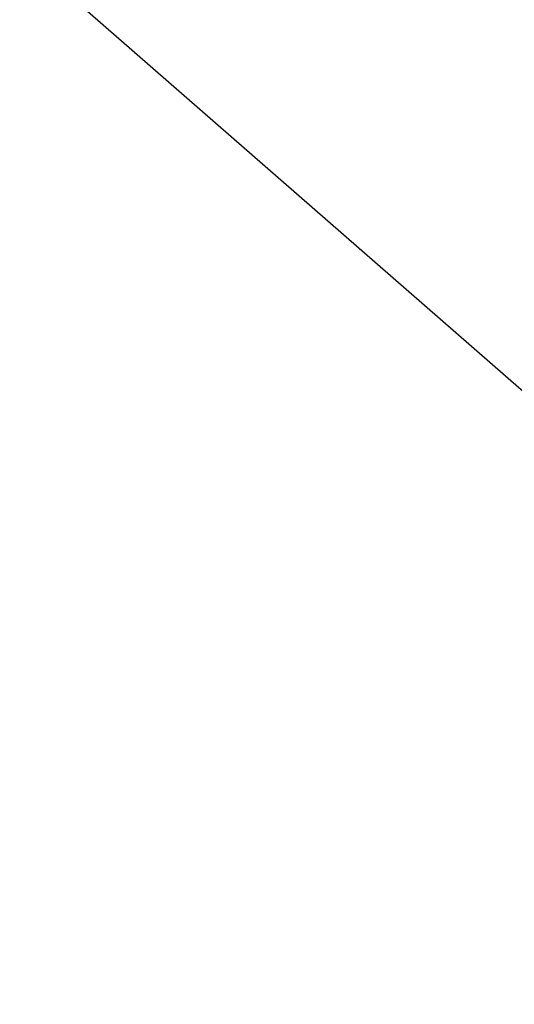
# Model space of a CAD drawing. Extents: x 0 to 457, y -4 to 453.
# Tile 133 of 256: x 129.77728 to 129.7794, y 126.96218 to 126.9664. Entities that reach past the tile are written whole.
import ezdxf

# ---------------------------------------------------------------- set-up
doc = ezdxf.new("R2010")
doc.units = 0
doc.layers.get('0').update_dxf_attribs({"color": 13, "linetype": 'CONTINUOUS'})

# ---------------------------------------------------------------- blocks, each defined once
blk = doc.blocks.new('GROUP_16')
blk.add_line((47.005751, 60.939053, 7.581079), (41.324106, 62.056829, 7.581079))
mesh = blk.add_polyface()
corners = [(48.695822, 65.952335, 68.567031), (51.833982, 57.831807, 73.41822), (46.792033, 60.305098, 73.41822), (55.134513, 62.793882, 68.567031)]
mesh.append_faces([[corners[k] for k in face] for face in [(0, 1, 2), (1, 0, 3)]], dxfattribs={"vtx0": -1})
mesh = blk.add_polyface()
corners = [(41.28175, 61.389162, 73.41822), (44.619511, 53.860716, 77.023956), (40.851184, 54.602076, 77.023956), (46.792033, 60.305098, 73.41822)]
mesh.append_faces([[corners[k] for k in face] for face in [(0, 1, 2), (1, 0, 3)]], dxfattribs={"vtx0": -1})
blk = doc.blocks.new('GROUP_7')
blk.add_blockref('GROUP_16', (0, 0, 40))
blk = doc.blocks.new('COMPONENT_9')
at = {"xscale": 0.4000000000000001, "yscale": 0.4000000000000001, "zscale": 0.4000000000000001}
blk.add_blockref('GROUP_7', (84.4784919, 84.0542729, 46.9373101), dxfattribs=at)
blk = doc.blocks.new('GROUP_2')
at = {"rotation": 150}
blk.add_blockref('COMPONENT_9', (236.5489991, 151.905576, 200), dxfattribs=at)

msp = doc.modelspace()

# ---------------------------------------------------------------- block references
msp.add_blockref('GROUP_2', (36.6864243, 17.498938, -0.1890352))

doc.saveas('drawing.dxf')
